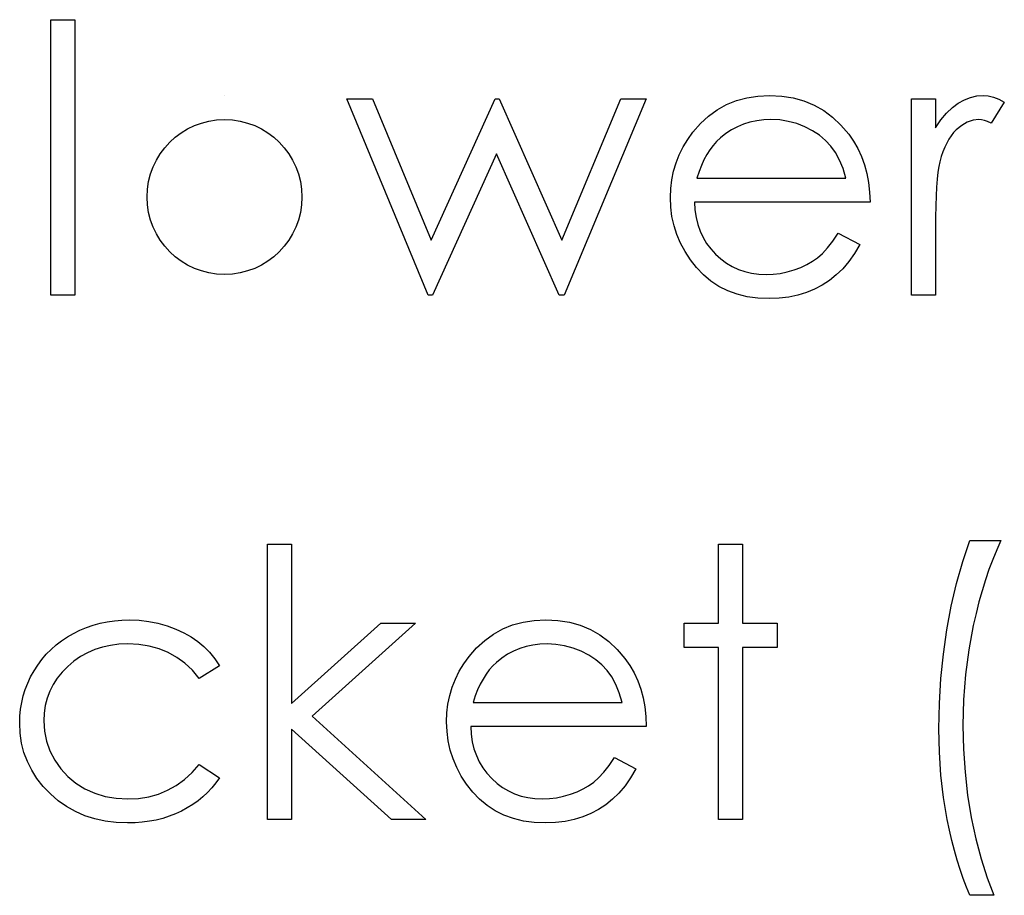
# Model space of a CAD drawing. Header units: inches. Extents: x 1694 to 2505, y -239 to -56.
# Tile 241 of 256: x 1860.594 to 1861.1, y -89.544 to -89.095. Entities that reach past the tile are written whole.
import ezdxf

# ---------------------------------------------------------------- set-up
doc = ezdxf.new("R2010")
doc.units = ezdxf.units.IN
doc.header["$LTSCALE"] = 0.5
doc.header["$MEASUREMENT"] = 0

msp = doc.modelspace()

# ---------------------------------------------------------------- linework, layer by layer
at = {"color": 7, "linetype": 'Continuous'}
for p, q in [((1860.610188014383, -89.09501869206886), (1860.62255470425, -89.09501869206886)), ((1860.610188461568, -89.23634717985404), (1860.610188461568, -89.09501869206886)), ((1860.62255470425, -89.09501869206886), (1860.62255470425, -89.23634717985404)), ((1860.699457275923, -89.13388402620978), (1860.699456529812, -89.13388402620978)), ((1860.762116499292, -89.13565063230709), (1860.775393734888, -89.13565063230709)), ((1860.803825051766, -89.23634717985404), (1860.762116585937, -89.13565063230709)), ((1860.775393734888, -89.13565063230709), (1860.805398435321, -89.20808148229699)), ((1860.805398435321, -89.20808148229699), (1860.838273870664, -89.13565063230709)), ((1860.838273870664, -89.13565063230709), (1860.840371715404, -89.13565063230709)), ((1860.840371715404, -89.13565063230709), (1860.872529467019, -89.20808148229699)), ((1860.872529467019, -89.20808148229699), (1860.902810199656, -89.13565063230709)), ((1860.915811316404, -89.13565063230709), (1860.873716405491, -89.23634717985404)), ((1860.902810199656, -89.13565063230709), (1860.915811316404, -89.13565063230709)), ((1860.962046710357, -89.13653393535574), (1860.96742933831, -89.13504336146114)), ((1860.96742933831, -89.13504336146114), (1860.973115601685, -89.13418766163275)), ((1860.973115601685, -89.13418766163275), (1860.979133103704, -89.13388402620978)), ((1860.979133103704, -89.13388402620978), (1860.985316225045, -89.13418766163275)), ((1860.985316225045, -89.13418766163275), (1860.991195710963, -89.13512617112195)), ((1860.991195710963, -89.13512617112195), (1860.996743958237, -89.13667195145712)), ((1861.051839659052, -89.13565063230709), (1861.064206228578, -89.13565063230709)), ((1861.051839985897, -89.23634717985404), (1861.051839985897, -89.13565063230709)), ((1861.064206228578, -89.13565063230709), (1861.064206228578, -89.15047356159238)), ((1861.079029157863, -89.13609228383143), (1861.082231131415, -89.13485013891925)), ((1861.082231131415, -89.13485013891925), (1861.085460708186, -89.13413245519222)), ((1861.085460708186, -89.13413245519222), (1861.088773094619, -89.13388402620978)), ((1861.088773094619, -89.13388402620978), (1861.091340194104, -89.13410485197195)), ((1861.091340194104, -89.13410485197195), (1861.09399010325, -89.13473972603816)), ((1861.09399010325, -89.13473972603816), (1861.096722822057, -89.13581625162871)), ((1861.096722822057, -89.13581625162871), (1861.099538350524, -89.1373344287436)), ((1860.95219236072, -89.14122648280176), (1860.956967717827, -89.13857657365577)), ((1860.956967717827, -89.13857657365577), (1860.962046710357, -89.13653393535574)), ((1860.996743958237, -89.13667195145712), (1861.001960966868, -89.13882500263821)), ((1861.001960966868, -89.13882500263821), (1861.006874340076, -89.14161292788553)), ((1861.069920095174, -89.14291027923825), (1861.072873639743, -89.14006714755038)), ((1861.072873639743, -89.14006714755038), (1861.075909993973, -89.13780368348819)), ((1861.075909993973, -89.13780368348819), (1861.079029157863, -89.13609228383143)), ((1861.099538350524, -89.1373344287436), (1861.092747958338, -89.14804447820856)), ((1860.943607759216, -89.14826530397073), (1860.947748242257, -89.14442845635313)), ((1860.947748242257, -89.14442845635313), (1860.95219236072, -89.14122648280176)), ((1861.006874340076, -89.14161292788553), (1861.011456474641, -89.14503572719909)), ((1861.011456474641, -89.14503572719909), (1861.015734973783, -89.14906579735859)), ((1861.067021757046, -89.14638828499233), (1861.069920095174, -89.14291027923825)), ((1860.939770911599, -89.15265421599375), (1860.943607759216, -89.14826530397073)), ((1860.962543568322, -89.14994910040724), (1860.959507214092, -89.15155008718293)), ((1860.965745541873, -89.14859654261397), (1860.962543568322, -89.14994910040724)), ((1860.969030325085, -89.14757522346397), (1860.965745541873, -89.14859654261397)), ((1860.972480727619, -89.14682993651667), (1860.969030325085, -89.14757522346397)), ((1860.976069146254, -89.14638828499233), (1860.972480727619, -89.14682993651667)), ((1860.979767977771, -89.14625026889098), (1860.976069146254, -89.14638828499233)), ((1860.984294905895, -89.14647109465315), (1860.979767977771, -89.14625026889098)), ((1860.988711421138, -89.14718877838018), (1860.984294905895, -89.14647109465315)), ((1860.993045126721, -89.14834811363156), (1860.988711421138, -89.14718877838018)), ((1860.997240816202, -89.15000430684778), (1860.993045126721, -89.14834811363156)), ((1861.001188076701, -89.15201934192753), (1860.997240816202, -89.15000430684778)), ((1861.015734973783, -89.14906579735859), (1861.019682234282, -89.15370313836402)), ((1861.064206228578, -89.15047356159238), (1861.067021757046, -89.14638828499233)), ((1861.077704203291, -89.14923141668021), (1861.074888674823, -89.15155008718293)), ((1861.080547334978, -89.14757522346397), (1861.077704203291, -89.14923141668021)), ((1861.083473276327, -89.14658150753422), (1861.080547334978, -89.14757522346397)), ((1861.086426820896, -89.14625026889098), (1861.083473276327, -89.14658150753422)), ((1861.087779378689, -89.14636068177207), (1861.086426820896, -89.14625026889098)), ((1861.089297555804, -89.14669192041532), (1861.087779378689, -89.14636068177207)), ((1861.09095374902, -89.147271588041), (1861.089297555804, -89.14669192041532)), ((1861.092747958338, -89.14804447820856), (1861.09095374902, -89.147271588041)), ((1860.937065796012, -89.15640825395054), (1860.939770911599, -89.15265421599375)), ((1860.953820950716, -89.15569057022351), (1860.951888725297, -89.15751238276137)), ((1860.956608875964, -89.15348231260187), (1860.953820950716, -89.15569057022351)), ((1860.959507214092, -89.15155008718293), (1860.956608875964, -89.15348231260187)), ((1861.004721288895, -89.15433801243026), (1861.001188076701, -89.15201934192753)), ((1861.007868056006, -89.15696031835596), (1861.004721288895, -89.15433801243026)), ((1861.019682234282, -89.15370313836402), (1861.022221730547, -89.15731916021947)), ((1861.072266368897, -89.15455883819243), (1861.071107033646, -89.15632544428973)), ((1861.07353611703, -89.15295785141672), (1861.072266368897, -89.15455883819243)), ((1861.074888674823, -89.15155008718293), (1861.07353611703, -89.15295785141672)), ((1860.932704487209, -89.16430277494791), (1860.934691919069, -89.16030030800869)), ((1860.934691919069, -89.16030030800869), (1860.937065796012, -89.15640825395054)), ((1860.95009451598, -89.15955502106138), (1860.948410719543, -89.1617908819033)), ((1860.951888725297, -89.15751238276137), (1860.95009451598, -89.15955502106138)), ((1861.010573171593, -89.15988625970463), (1861.007868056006, -89.15696031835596)), ((1861.012947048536, -89.16319864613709), (1861.010573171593, -89.15988625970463)), ((1861.022221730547, -89.15731916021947), (1861.024402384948, -89.16112840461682)), ((1861.024402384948, -89.16112840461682), (1861.026279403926, -89.16518607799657)), ((1861.068981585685, -89.16043832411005), (1861.068043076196, -89.16275699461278)), ((1861.070002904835, -89.15828527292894), (1861.068981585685, -89.16043832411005)), ((1861.071107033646, -89.15632544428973), (1861.070002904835, -89.15828527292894)), ((1860.838963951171, -89.16391632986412), (1860.806116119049, -89.23634717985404)), ((1860.871149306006, -89.23634717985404), (1860.838963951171, -89.16391632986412)), ((1860.931075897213, -89.1684432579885), (1860.932704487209, -89.16430277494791)), ((1860.946864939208, -89.16424756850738), (1860.945429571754, -89.1669526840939)), ((1860.948410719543, -89.1617908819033), (1860.946864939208, -89.16424756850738)), ((1861.015017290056, -89.1670354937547), (1861.012947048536, -89.16319864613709)), ((1861.026279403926, -89.16518607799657), (1861.027797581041, -89.16943697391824)), ((1861.067187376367, -89.16526888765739), (1861.0664144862, -89.16794640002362)), ((1861.068043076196, -89.16275699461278), (1861.067187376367, -89.16526888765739)), ((1860.929806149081, -89.17272175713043), (1860.931075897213, -89.1684432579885)), ((1860.944104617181, -89.1698510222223), (1860.942917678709, -89.1729425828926)), ((1860.945429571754, -89.1669526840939), (1860.944104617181, -89.1698510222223)), ((1861.016811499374, -89.17139680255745), (1861.015017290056, -89.1670354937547)), ((1861.018273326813, -89.17628257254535), (1861.016811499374, -89.17139680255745)), ((1861.027797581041, -89.16943697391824), (1861.029012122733, -89.17390869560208)), ((1861.065890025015, -89.17034788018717), (1861.06544837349, -89.17330142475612)), ((1861.0664144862, -89.16794640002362), (1861.065890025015, -89.17034788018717)), ((1860.928895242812, -89.17711066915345), (1860.929806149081, -89.17272175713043)), ((1860.942917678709, -89.1729425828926), (1860.941841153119, -89.17628257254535)), ((1860.941841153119, -89.17628257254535), (1861.018274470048, -89.17628257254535)), ((1861.029012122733, -89.17390869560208), (1861.029895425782, -89.17860124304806)), ((1861.06544837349, -89.17330142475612), (1861.065061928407, -89.17680703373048)), ((1860.928370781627, -89.18163759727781), (1860.928895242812, -89.17711066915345)), ((1861.029895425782, -89.17860124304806), (1861.030419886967, -89.18351461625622)), ((1861.064758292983, -89.18086470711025), (1861.064509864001, -89.18544684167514)), ((1861.065061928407, -89.17680703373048), (1861.064758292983, -89.18086470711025)), ((1860.928177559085, -89.18627493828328), (1860.928370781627, -89.18163759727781)), ((1860.928398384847, -89.1912159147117), (1860.928177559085, -89.18627493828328)), ((1861.030419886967, -89.18351461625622), (1861.030640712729, -89.18864881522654)), ((1861.064509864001, -89.18544684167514), (1861.064344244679, -89.19058104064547)), ((1860.929005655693, -89.19604647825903), (1860.928398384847, -89.1912159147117)), ((1861.030640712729, -89.18864881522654), (1860.940543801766, -89.18864881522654)), ((1860.940543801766, -89.18864881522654), (1860.940792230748, -89.1926236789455)), ((1861.064344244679, -89.19058104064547), (1861.064233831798, -89.1962673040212)), ((1860.930054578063, -89.20071142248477), (1860.929005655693, -89.19604647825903)), ((1860.940792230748, -89.1926236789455), (1860.941344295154, -89.19643292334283)), ((1860.941344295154, -89.19643292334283), (1860.942227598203, -89.20004894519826)), ((1861.064233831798, -89.1962673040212), (1861.064206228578, -89.20250563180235)), ((1860.931545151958, -89.20526595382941), (1860.930054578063, -89.20071142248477)), ((1860.942227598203, -89.20004894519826), (1860.943442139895, -89.20347174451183)), ((1860.933422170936, -89.20971007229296), (1860.931545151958, -89.20526595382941)), ((1860.943442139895, -89.20347174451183), (1860.944932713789, -89.20670132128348)), ((1860.944932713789, -89.20670132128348), (1860.946754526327, -89.2097652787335)), ((1861.011539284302, -89.20860594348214), (1861.01435481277, -89.20454827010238)), ((1861.014354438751, -89.20454827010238), (1861.025340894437, -89.21031734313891)), ((1861.064206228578, -89.20250563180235), (1861.064206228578, -89.23634717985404)), ((1860.935713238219, -89.21401617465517), (1860.933422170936, -89.20971007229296)), ((1860.946754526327, -89.2097652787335), (1860.948907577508, -89.21263601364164)), ((1861.008806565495, -89.2120287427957), (1861.011539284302, -89.20860594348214)), ((1861.025340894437, -89.21031734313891), (1861.022635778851, -89.2149270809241)), ((1860.938445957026, -89.21818426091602), (1860.935713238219, -89.21401617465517)), ((1860.948907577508, -89.21263601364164), (1860.951364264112, -89.21534112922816)), ((1860.951364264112, -89.21534112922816), (1860.954069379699, -89.21777021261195)), ((1861.003672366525, -89.21713533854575), (1861.006184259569, -89.21489947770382)), ((1861.006184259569, -89.21489947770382), (1861.008806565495, -89.2120287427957)), ((1861.022635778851, -89.2149270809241), (1861.019737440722, -89.21906756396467)), ((1860.941592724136, -89.22221433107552), (1860.938445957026, -89.21818426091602)), ((1860.954069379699, -89.21777021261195), (1860.956912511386, -89.2198956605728)), ((1860.956912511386, -89.2198956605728), (1860.959921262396, -89.22168986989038)), ((1860.959921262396, -89.22168986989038), (1860.963095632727, -89.22315284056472)), ((1860.995115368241, -89.22213152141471), (1860.998234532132, -89.2206409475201)), ((1860.998234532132, -89.2206409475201), (1861.001077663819, -89.21898475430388)), ((1861.001077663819, -89.21898475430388), (1861.003672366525, -89.21713533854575)), ((1861.019737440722, -89.21906756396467), (1861.016645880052, -89.22276639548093)), ((1860.945098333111, -89.22594076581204), (1860.941592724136, -89.22221433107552)), ((1860.948962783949, -89.2291703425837), (1860.945098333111, -89.22594076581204)), ((1860.963095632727, -89.22315284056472), (1860.96640801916, -89.22428457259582)), ((1860.96640801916, -89.22428457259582), (1860.969886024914, -89.22508506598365)), ((1860.969886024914, -89.22508506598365), (1860.973502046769, -89.22558192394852)), ((1860.973502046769, -89.22558192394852), (1860.977283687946, -89.22574754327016)), ((1860.977283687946, -89.22574754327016), (1860.980982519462, -89.22560952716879)), ((1860.980982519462, -89.22560952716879), (1860.984598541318, -89.22516787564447)), ((1860.984598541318, -89.22516787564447), (1860.988186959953, -89.22442258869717)), ((1860.988186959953, -89.22442258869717), (1860.991720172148, -89.22340126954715)), ((1860.991720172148, -89.22340126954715), (1860.995115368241, -89.22213152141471)), ((1861.013333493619, -89.22596836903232), (1861.009827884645, -89.22875629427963)), ((1861.016645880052, -89.22276639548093), (1861.013333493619, -89.22596836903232)), ((1860.953130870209, -89.23190306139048), (1860.948962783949, -89.2291703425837)), ((1860.957602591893, -89.2341389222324), (1860.953130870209, -89.23190306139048)), ((1861.006129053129, -89.23118537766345), (1861.00218179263, -89.233283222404)), ((1861.009827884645, -89.22875629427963), (1861.006129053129, -89.23118537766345)), ((1860.62255470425, -89.23634717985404), (1860.610188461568, -89.23634717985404)), ((1860.806116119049, -89.23634717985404), (1860.803825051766, -89.23634717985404)), ((1860.873716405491, -89.23634717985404), (1860.871149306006, -89.23634717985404)), ((1860.962433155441, -89.23587792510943), (1860.957602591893, -89.2341389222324)), ((1860.967567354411, -89.2371200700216), (1860.962433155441, -89.23587792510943)), ((1860.973032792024, -89.23786535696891), (1860.967567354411, -89.2371200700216)), ((1860.993652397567, -89.23637478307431), (1860.988987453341, -89.23734089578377)), ((1860.99804130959, -89.23502222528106), (1860.993652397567, -89.23637478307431)), ((1861.00218179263, -89.233283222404), (1860.99804130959, -89.23502222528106)), ((1861.064206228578, -89.23634717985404), (1861.051839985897, -89.23634717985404)), ((1860.978829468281, -89.23811378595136), (1860.973032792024, -89.23786535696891)), ((1860.984046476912, -89.23792056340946), (1860.978829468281, -89.23811378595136)), ((1860.988987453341, -89.23734089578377), (1860.984046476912, -89.23792056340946)), ((1861.078228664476, -89.37304621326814), (1861.081872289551, -89.36228095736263)), ((1861.081871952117, -89.36228095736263), (1861.097771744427, -89.36228095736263)), ((1861.097771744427, -89.36228095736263), (1861.095618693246, -89.36702871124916)), ((1860.721484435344, -89.36404756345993), (1860.73385088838, -89.36404756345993)), ((1860.721484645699, -89.50537605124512), (1860.721484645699, -89.36404756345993)), ((1860.73385088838, -89.36404756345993), (1860.73385088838, -89.44575309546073)), ((1860.952910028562, -89.36404756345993), (1860.965276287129, -89.36404756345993)), ((1860.952910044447, -89.40467950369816), (1860.952910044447, -89.36404756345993)), ((1860.965276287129, -89.36404756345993), (1860.965276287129, -89.40467950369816)), ((1861.095618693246, -89.36702871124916), (1861.093576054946, -89.37199729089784)), ((1861.075026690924, -89.38425312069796), (1861.078228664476, -89.37304621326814)), ((1861.093576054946, -89.37199729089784), (1861.091643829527, -89.37713148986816)), ((1861.091643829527, -89.37713148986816), (1861.089849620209, -89.38245891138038)), ((1861.089849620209, -89.38245891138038), (1861.088110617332, -89.38800715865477)), ((1861.072293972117, -89.3959292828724), (1861.075026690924, -89.38425312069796)), ((1861.088110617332, -89.38800715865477), (1861.086509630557, -89.39374862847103)), ((1861.086509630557, -89.39374862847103), (1861.085019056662, -89.39965571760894)), ((1861.070030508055, -89.40804709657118), (1861.072293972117, -89.3959292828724)), ((1860.639144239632, -89.40387901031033), (1860.642870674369, -89.40335454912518)), ((1860.642870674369, -89.40335454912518), (1860.646707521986, -89.40302331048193)), ((1860.646707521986, -89.40302331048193), (1860.650654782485, -89.40291289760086)), ((1860.650654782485, -89.40291289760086), (1860.655595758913, -89.40310612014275)), ((1860.655595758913, -89.40310612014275), (1860.660481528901, -89.40368578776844)), ((1860.660481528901, -89.40368578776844), (1860.665256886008, -89.40462429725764)), ((1860.852599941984, -89.40407223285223), (1860.85828620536, -89.40321653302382)), ((1860.85828620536, -89.40321653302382), (1860.864303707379, -89.40291289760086)), ((1860.864303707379, -89.40291289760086), (1860.87048682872, -89.40321653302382)), ((1860.87048682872, -89.40321653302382), (1860.876366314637, -89.40415504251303)), ((1861.085019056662, -89.39965571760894), (1861.083638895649, -89.40578363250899)), ((1860.621864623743, -89.40984130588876), (1860.625121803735, -89.4082127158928)), ((1860.625121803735, -89.4082127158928), (1860.628489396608, -89.40680495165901)), ((1860.628489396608, -89.40680495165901), (1860.631939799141, -89.40561801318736)), ((1860.631939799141, -89.40561801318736), (1860.635500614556, -89.4046519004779)), ((1860.635500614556, -89.4046519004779), (1860.639144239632, -89.40387901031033)), ((1860.665256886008, -89.40462429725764), (1860.669949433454, -89.40597685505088)), ((1860.669949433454, -89.40597685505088), (1860.674421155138, -89.40763304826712)), ((1860.674421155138, -89.40763304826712), (1860.678561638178, -89.40951006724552)), ((1860.73385088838, -89.44575309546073), (1860.779672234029, -89.40467950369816)), ((1860.797448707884, -89.40467950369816), (1860.744284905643, -89.45237786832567)), ((1860.779672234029, -89.40467950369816), (1860.797448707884, -89.40467950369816)), ((1860.837362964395, -89.41025535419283), (1860.842138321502, -89.40760544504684)), ((1860.842138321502, -89.40760544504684), (1860.847217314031, -89.40556280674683)), ((1860.847217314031, -89.40556280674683), (1860.852599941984, -89.40407223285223)), ((1860.876366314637, -89.40415504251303), (1860.881914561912, -89.40570082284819)), ((1860.881914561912, -89.40570082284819), (1860.887131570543, -89.40785387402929)), ((1860.887131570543, -89.40785387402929), (1860.892044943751, -89.41064179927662)), ((1860.935243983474, -89.41704574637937), (1860.935243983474, -89.40467950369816)), ((1860.935243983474, -89.40467950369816), (1860.952910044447, -89.40467950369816)), ((1860.965276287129, -89.40467950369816), (1860.982942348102, -89.40467950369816)), ((1860.982942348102, -89.40467950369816), (1860.982942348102, -89.41704574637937)), ((1861.068263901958, -89.4204961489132), (1861.070030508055, -89.40804709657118)), ((1861.083638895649, -89.40578363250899), (1861.081320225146, -89.41831549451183)), ((1860.612976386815, -89.4158036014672), (1860.615764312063, -89.41365055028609)), ((1860.615764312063, -89.41365055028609), (1860.618745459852, -89.41166311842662)), ((1860.618745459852, -89.41166311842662), (1860.621864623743, -89.40984130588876)), ((1860.678561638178, -89.40951006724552), (1860.682315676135, -89.41163551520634)), ((1860.682315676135, -89.41163551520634), (1860.685738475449, -89.41398178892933)), ((1860.828778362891, -89.4172941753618), (1860.832918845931, -89.4134573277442)), ((1860.832918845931, -89.4134573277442), (1860.837362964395, -89.41025535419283)), ((1860.892044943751, -89.41064179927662), (1860.896627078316, -89.41406459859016)), ((1860.607924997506, -89.42060656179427), (1860.61038168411, -89.41812227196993)), ((1860.61038168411, -89.41812227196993), (1860.612976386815, -89.4158036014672)), ((1860.63276789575, -89.4181498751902), (1860.629013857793, -89.41977846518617)), ((1860.636715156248, -89.41690773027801), (1860.63276789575, -89.4181498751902)), ((1860.640855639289, -89.41599682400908), (1860.636715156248, -89.41690773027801)), ((1860.645216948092, -89.41547236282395), (1860.640855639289, -89.41599682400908)), ((1860.649743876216, -89.41527914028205), (1860.645216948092, -89.41547236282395)), ((1860.655402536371, -89.41555517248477), (1860.649743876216, -89.41527914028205)), ((1860.660729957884, -89.41638326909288), (1860.655402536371, -89.41555517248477)), ((1860.665781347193, -89.41776343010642), (1860.660729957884, -89.41638326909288)), ((1860.67052910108, -89.41969565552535), (1860.665781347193, -89.41776343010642)), ((1860.685738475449, -89.41398178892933), (1860.688857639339, -89.41660409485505)), ((1860.688857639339, -89.41660409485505), (1860.691728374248, -89.419557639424)), ((1860.824941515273, -89.42168308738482), (1860.828778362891, -89.4172941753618)), ((1860.847714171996, -89.41897797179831), (1860.844677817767, -89.420578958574)), ((1860.850916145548, -89.41762541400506), (1860.847714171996, -89.41897797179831)), ((1860.85420092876, -89.41660409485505), (1860.850916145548, -89.41762541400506)), ((1860.857651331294, -89.41585880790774), (1860.85420092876, -89.41660409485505)), ((1860.861239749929, -89.41541715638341), (1860.857651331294, -89.41585880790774)), ((1860.864938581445, -89.41527914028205), (1860.861239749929, -89.41541715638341)), ((1860.869465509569, -89.41549996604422), (1860.864938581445, -89.41527914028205)), ((1860.873882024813, -89.41621764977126), (1860.869465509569, -89.41549996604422)), ((1860.878215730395, -89.41737698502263), (1860.873882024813, -89.41621764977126)), ((1860.882411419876, -89.41903317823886), (1860.878215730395, -89.41737698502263)), ((1860.896627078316, -89.41406459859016), (1860.900905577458, -89.41809466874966)), ((1860.900905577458, -89.41809466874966), (1860.904852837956, -89.42273200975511)), ((1860.952910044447, -89.41704574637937), (1860.935243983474, -89.41704574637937)), ((1860.952910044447, -89.50537605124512), (1860.952910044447, -89.41704574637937)), ((1860.982942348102, -89.41704574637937), (1860.965276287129, -89.41704574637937)), ((1860.965276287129, -89.41704574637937), (1860.965276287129, -89.50537605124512)), ((1861.081320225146, -89.41831549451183), (1861.07966403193, -89.43101297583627)), ((1860.603563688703, -89.42609960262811), (1860.605661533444, -89.42328407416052)), ((1860.605661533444, -89.42328407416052), (1860.607924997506, -89.42060656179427)), ((1860.625453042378, -89.42176589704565), (1860.622085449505, -89.42408456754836)), ((1860.629013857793, -89.41977846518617), (1860.625453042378, -89.42176589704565)), ((1860.674945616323, -89.4221799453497), (1860.67052910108, -89.41969565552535)), ((1860.679058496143, -89.42521629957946), (1860.674945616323, -89.4221799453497)), ((1860.691728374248, -89.419557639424), (1860.694378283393, -89.42287002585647)), ((1860.694378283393, -89.42287002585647), (1860.696752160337, -89.42651365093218)), ((1860.822236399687, -89.42543712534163), (1860.824941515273, -89.42168308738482)), ((1860.841779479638, -89.42251118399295), (1860.838991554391, -89.42471944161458)), ((1860.844677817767, -89.420578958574), (1860.841779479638, -89.42251118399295)), ((1860.886358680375, -89.42104821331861), (1860.882411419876, -89.41903317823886)), ((1860.88989189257, -89.42336688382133), (1860.886358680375, -89.42104821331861)), ((1860.893038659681, -89.42598918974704), (1860.88989189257, -89.42336688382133)), ((1860.904852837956, -89.42273200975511), (1860.907392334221, -89.42634803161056)), ((1861.066994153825, -89.43308321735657), (1861.068263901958, -89.4204961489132)), ((1860.599920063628, -89.43222751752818), (1860.601631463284, -89.4291083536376)), ((1860.601631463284, -89.4291083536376), (1860.603563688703, -89.42609960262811)), ((1860.618911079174, -89.42678968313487), (1860.616040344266, -89.42974322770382)), ((1860.622085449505, -89.42408456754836), (1860.618911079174, -89.42678968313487)), ((1860.682895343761, -89.42880471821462), (1860.679058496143, -89.42521629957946)), ((1860.686400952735, -89.43294520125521), (1860.682895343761, -89.42880471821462)), ((1860.696750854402, -89.42651365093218), (1860.686400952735, -89.43294520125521)), ((1860.819862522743, -89.42932917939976), (1860.822236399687, -89.42543712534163)), ((1860.835265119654, -89.42858389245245), (1860.833581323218, -89.43081975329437)), ((1860.837059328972, -89.42654125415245), (1860.835265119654, -89.42858389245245)), ((1860.838991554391, -89.42471944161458), (1860.837059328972, -89.42654125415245)), ((1860.895743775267, -89.4289151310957), (1860.893038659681, -89.42598918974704)), ((1860.89811765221, -89.43222751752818), (1860.895743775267, -89.4289151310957)), ((1860.907392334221, -89.42634803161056), (1860.909572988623, -89.43015727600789)), ((1860.598429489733, -89.43540188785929), (1860.599920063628, -89.43222751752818)), ((1860.613556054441, -89.4328623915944), (1860.61143060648, -89.43611957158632)), ((1860.616040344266, -89.42974322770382), (1860.613556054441, -89.4328623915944)), ((1860.816246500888, -89.43747212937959), (1860.817875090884, -89.433331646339)), ((1860.817875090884, -89.433331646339), (1860.819862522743, -89.42932917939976)), ((1860.832035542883, -89.43327643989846), (1860.830600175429, -89.43598155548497)), ((1860.833581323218, -89.43081975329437), (1860.832035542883, -89.43327643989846)), ((1860.900187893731, -89.43606436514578), (1860.89811765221, -89.43222751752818)), ((1860.909572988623, -89.43015727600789), (1860.911450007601, -89.43421494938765)), ((1861.066221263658, -89.4458911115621), (1861.066994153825, -89.43308321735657)), ((1861.07966403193, -89.43101297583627), (1861.078670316, -89.44395888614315)), ((1860.596138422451, -89.44197145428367), (1860.597159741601, -89.4386590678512)), ((1860.597159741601, -89.4386590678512), (1860.598429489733, -89.43540188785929)), ((1860.61143060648, -89.43611957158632), (1860.609719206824, -89.43954237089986)), ((1860.814976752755, -89.4417506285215), (1860.816246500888, -89.43747212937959)), ((1860.829275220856, -89.43887989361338), (1860.828088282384, -89.44197145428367)), ((1860.830600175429, -89.43598155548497), (1860.829275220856, -89.43887989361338)), ((1860.901982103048, -89.44042567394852), (1860.900187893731, -89.43606436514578)), ((1860.911450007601, -89.43421494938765), (1860.912968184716, -89.43846584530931)), ((1860.912968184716, -89.43846584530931), (1860.914182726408, -89.44293756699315)), ((1860.595310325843, -89.4453390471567), (1860.596138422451, -89.44197145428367)), ((1860.60836664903, -89.44310318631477), (1860.607428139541, -89.4468296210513)), ((1860.609719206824, -89.43954237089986), (1860.60836664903, -89.44310318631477)), ((1860.814065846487, -89.44613954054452), (1860.814976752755, -89.4417506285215)), ((1860.828088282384, -89.44197145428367), (1860.827011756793, -89.44531144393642)), ((1860.903442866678, -89.44531144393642), (1860.901982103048, -89.44042567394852)), ((1860.914182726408, -89.44293756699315), (1860.915066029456, -89.44763011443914)), ((1861.078670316, -89.44395888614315), (1861.078339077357, -89.45707041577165)), ((1860.594399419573, -89.45229505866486), (1860.594758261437, -89.44878944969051)), ((1860.594758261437, -89.44878944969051), (1860.595310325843, -89.4453390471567)), ((1860.607428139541, -89.4468296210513), (1860.606848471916, -89.45072167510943)), ((1860.813541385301, -89.4506664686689), (1860.814065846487, -89.44613954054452)), ((1860.827011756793, -89.44531144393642), (1860.903445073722, -89.44531144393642)), ((1860.915066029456, -89.44763011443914), (1860.915590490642, -89.45254348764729)), ((1861.065972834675, -89.45883702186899), (1861.066221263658, -89.4458911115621)), ((1860.594289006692, -89.45585587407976), (1860.594399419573, -89.45229505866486)), ((1860.606848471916, -89.45072167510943), (1860.606655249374, -89.45475174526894)), ((1860.744284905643, -89.45237786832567), (1860.802748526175, -89.50537605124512)), ((1860.813348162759, -89.45530380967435), (1860.813541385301, -89.4506664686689)), ((1860.915590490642, -89.45254348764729), (1860.915811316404, -89.45767768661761)), ((1860.594537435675, -89.46110048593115), (1860.594289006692, -89.45585587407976)), ((1860.606655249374, -89.45475174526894), (1860.607014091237, -89.4600239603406)), ((1860.784999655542, -89.50537605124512), (1860.73385088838, -89.45897503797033)), ((1860.73385088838, -89.45897503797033), (1860.73385088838, -89.50537605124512)), ((1860.813568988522, -89.46024478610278), (1860.813348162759, -89.45530380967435)), ((1860.915811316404, -89.45767768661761), (1860.825714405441, -89.45767768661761)), ((1860.825714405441, -89.45767768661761), (1860.825962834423, -89.46165255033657)), ((1861.066248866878, -89.47081681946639), (1861.065972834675, -89.45883702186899)), ((1861.078339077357, -89.45707041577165), (1861.078615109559, -89.46918822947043)), ((1860.595282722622, -89.46615187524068), (1860.594537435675, -89.46110048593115)), ((1860.607014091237, -89.4600239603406), (1860.608063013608, -89.46513055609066)), ((1860.814176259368, -89.46507534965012), (1860.813568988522, -89.46024478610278)), ((1860.825962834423, -89.46165255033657), (1860.826514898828, -89.4654617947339)), ((1860.596497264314, -89.47098243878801), (1860.595282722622, -89.46615187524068)), ((1860.608063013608, -89.46513055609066), (1860.609829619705, -89.47009913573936)), ((1860.815225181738, -89.46974029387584), (1860.814176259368, -89.46507534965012)), ((1860.826514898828, -89.4654617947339), (1860.827398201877, -89.46907781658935)), ((1860.827398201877, -89.46907781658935), (1860.828612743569, -89.4725006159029)), ((1861.078615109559, -89.46918822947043), (1861.079387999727, -89.48111282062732)), ((1860.598236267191, -89.47564738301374), (1860.596497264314, -89.47098243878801)), ((1860.609829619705, -89.47009913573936), (1860.612286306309, -89.47490209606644)), ((1860.816715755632, -89.47429482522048), (1860.815225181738, -89.46974029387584)), ((1860.818592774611, -89.47873894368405), (1860.816715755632, -89.47429482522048)), ((1860.828612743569, -89.4725006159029), (1860.830103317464, -89.47573019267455)), ((1860.896709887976, -89.47763481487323), (1860.899525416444, -89.47357714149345)), ((1860.899523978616, -89.47357714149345), (1860.910511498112, -89.47934621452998)), ((1861.067049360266, -89.48257579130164), (1861.066248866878, -89.47081681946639)), ((1860.600444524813, -89.48009150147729), (1860.598236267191, -89.47564738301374)), ((1860.612286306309, -89.47490209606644), (1860.615377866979, -89.47934621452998)), ((1860.615377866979, -89.47934621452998), (1860.618993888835, -89.48329347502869)), ((1860.682729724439, -89.48125083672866), (1860.686400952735, -89.47711035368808)), ((1860.686400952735, -89.47711035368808), (1860.696752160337, -89.48390074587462)), ((1860.820883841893, -89.48304504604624), (1860.818592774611, -89.47873894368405)), ((1860.830103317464, -89.47573019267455), (1860.831925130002, -89.47879415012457)), ((1860.831925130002, -89.47879415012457), (1860.834078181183, -89.48166488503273)), ((1860.89397716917, -89.48105761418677), (1860.896709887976, -89.47763481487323)), ((1860.910511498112, -89.47934621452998), (1860.907806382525, -89.48395595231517)), ((1860.603149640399, -89.48431479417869), (1860.600444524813, -89.48009150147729)), ((1860.60632401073, -89.48837246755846), (1860.603149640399, -89.48431479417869)), ((1860.618993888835, -89.48329347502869), (1860.623106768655, -89.48668867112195)), ((1860.67878246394, -89.48483925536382), (1860.682729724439, -89.48125083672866)), ((1860.696752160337, -89.48390074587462), (1860.694875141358, -89.48657825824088)), ((1860.8236165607, -89.48721313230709), (1860.820883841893, -89.48304504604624)), ((1860.834078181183, -89.48166488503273), (1860.836534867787, -89.48437000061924)), ((1860.836534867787, -89.48437000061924), (1860.839239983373, -89.48679908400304)), ((1860.888842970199, -89.48616420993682), (1860.891354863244, -89.4839283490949)), ((1860.891354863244, -89.4839283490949), (1860.89397716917, -89.48105761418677)), ((1860.907806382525, -89.48395595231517), (1860.904908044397, -89.48809643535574)), ((1861.068401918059, -89.49411393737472), (1861.067049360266, -89.48257579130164)), ((1861.079387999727, -89.48111282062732), (1861.0807129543, -89.49278898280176)), ((1860.610022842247, -89.49220931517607), (1860.60632401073, -89.48837246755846)), ((1860.623106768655, -89.48668867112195), (1860.627771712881, -89.48955940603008)), ((1860.627771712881, -89.48955940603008), (1860.63285070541, -89.49185047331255)), ((1860.670170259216, -89.49035989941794), (1860.67461437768, -89.48787560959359)), ((1860.67461437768, -89.48787560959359), (1860.67878246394, -89.48483925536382)), ((1860.692832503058, -89.48911775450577), (1860.690624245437, -89.49149163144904)), ((1860.694875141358, -89.48657825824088), (1860.692832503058, -89.48911775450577)), ((1860.826763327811, -89.49124320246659), (1860.8236165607, -89.48721313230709)), ((1860.839239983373, -89.48679908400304), (1860.842083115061, -89.48892453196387)), ((1860.842083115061, -89.48892453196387), (1860.845091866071, -89.49071874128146)), ((1860.880285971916, -89.49116039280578), (1860.883405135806, -89.48966981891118)), ((1860.883405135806, -89.48966981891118), (1860.886248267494, -89.48801362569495)), ((1860.886248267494, -89.48801362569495), (1860.888842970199, -89.48616420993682)), ((1860.904908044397, -89.48809643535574), (1860.901816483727, -89.491795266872)), ((1860.614080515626, -89.49571492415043), (1860.610022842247, -89.49220931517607)), ((1860.63285070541, -89.49185047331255), (1860.638205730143, -89.49347906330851)), ((1860.638205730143, -89.49347906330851), (1860.643864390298, -89.49444517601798)), ((1860.643864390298, -89.49444517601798), (1860.649826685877, -89.49477641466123)), ((1860.649826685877, -89.49477641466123), (1860.65529212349, -89.49450038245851)), ((1860.65529212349, -89.49450038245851), (1860.660509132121, -89.49367228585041)), ((1860.660509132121, -89.49367228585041), (1860.66545010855, -89.49229212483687)), ((1860.66545010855, -89.49229212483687), (1860.670170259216, -89.49035989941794)), ((1860.688277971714, -89.49369988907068), (1860.685793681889, -89.49577013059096)), ((1860.690624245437, -89.49149163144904), (1860.688277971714, -89.49369988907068)), ((1860.830268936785, -89.49496963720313), (1860.826763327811, -89.49124320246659)), ((1860.845091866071, -89.49071874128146), (1860.848266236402, -89.4921817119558)), ((1860.848266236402, -89.4921817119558), (1860.851578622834, -89.49331344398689)), ((1860.851578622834, -89.49331344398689), (1860.855056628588, -89.49411393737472)), ((1860.855056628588, -89.49411393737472), (1860.858672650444, -89.49461079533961)), ((1860.858672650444, -89.49461079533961), (1860.862454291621, -89.49477641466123)), ((1860.862454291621, -89.49477641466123), (1860.866153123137, -89.49463839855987)), ((1860.866153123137, -89.49463839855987), (1860.869769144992, -89.49419674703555)), ((1860.869769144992, -89.49419674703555), (1860.873357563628, -89.49345146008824)), ((1860.873357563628, -89.49345146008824), (1860.876890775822, -89.49243014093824)), ((1860.876890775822, -89.49243014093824), (1860.880285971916, -89.49116039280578)), ((1860.901816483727, -89.491795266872), (1860.898504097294, -89.49499724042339)), ((1861.070278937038, -89.50540365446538), (1861.068401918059, -89.49411393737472)), ((1861.0807129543, -89.49278898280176), (1861.082562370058, -89.5042719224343)), ((1860.618386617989, -89.49875127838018), (1860.614080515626, -89.49571492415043)), ((1860.622968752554, -89.50131837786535), (1860.618386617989, -89.49875127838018)), ((1860.680300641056, -89.49944135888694), (1860.677347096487, -89.50104234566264)), ((1860.683116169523, -89.49767475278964), (1860.680300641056, -89.49944135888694)), ((1860.685793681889, -89.49577013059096), (1860.683116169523, -89.49767475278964)), ((1860.834133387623, -89.49819921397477), (1860.830268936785, -89.49496963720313)), ((1860.838301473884, -89.50093193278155), (1860.834133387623, -89.49819921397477)), ((1860.89499848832, -89.4977851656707), (1860.891299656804, -89.50021424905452)), ((1860.898504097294, -89.49499724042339), (1860.89499848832, -89.4977851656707)), ((1860.627799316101, -89.5034162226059), (1860.622968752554, -89.50131837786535)), ((1860.632878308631, -89.50504481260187), (1860.627799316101, -89.5034162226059)), ((1860.667768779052, -89.50476878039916), (1860.664345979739, -89.50562448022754)), ((1860.671053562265, -89.50371985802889), (1860.667768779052, -89.50476878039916)), ((1860.674255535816, -89.50247771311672), (1860.671053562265, -89.50371985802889)), ((1860.677347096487, -89.50104234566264), (1860.674255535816, -89.50247771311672)), ((1860.842773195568, -89.50316779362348), (1860.838301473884, -89.50093193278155)), ((1860.847603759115, -89.5049067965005), (1860.842773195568, -89.50316779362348)), ((1860.852737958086, -89.50614894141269), (1860.847603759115, -89.5049067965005)), ((1860.883211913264, -89.50405109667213), (1860.878823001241, -89.50540365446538)), ((1860.887352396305, -89.50231209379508), (1860.883211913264, -89.50405109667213)), ((1860.891299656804, -89.50021424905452), (1860.887352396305, -89.50231209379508)), ((1861.082562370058, -89.5042719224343), (1861.084881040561, -89.51528560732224)), ((1860.638205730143, -89.50620414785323), (1860.632878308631, -89.50504481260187)), ((1860.643781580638, -89.50692183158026), (1860.638205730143, -89.50620414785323)), ((1860.649633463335, -89.50714265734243), (1860.643781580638, -89.50692183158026)), ((1860.653470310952, -89.50705984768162), (1860.649633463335, -89.50714265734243)), ((1860.657196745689, -89.50675621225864), (1860.653470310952, -89.50705984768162)), ((1860.660840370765, -89.50628695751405), (1860.657196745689, -89.50675621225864)), ((1860.664345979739, -89.50562448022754), (1860.660840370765, -89.50628695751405)), ((1860.73385088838, -89.50537605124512), (1860.721484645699, -89.50537605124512)), ((1860.802748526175, -89.50537605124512), (1860.784999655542, -89.50537605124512)), ((1860.858203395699, -89.50689422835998), (1860.852737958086, -89.50614894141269)), ((1860.864000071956, -89.50714265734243), (1860.858203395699, -89.50689422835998)), ((1860.869217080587, -89.50694943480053), (1860.864000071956, -89.50714265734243)), ((1860.874158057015, -89.50636976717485), (1860.869217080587, -89.50694943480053)), ((1860.878823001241, -89.50540365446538), (1860.874158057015, -89.50636976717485)), ((1860.965276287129, -89.50537605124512), (1860.952910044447, -89.50537605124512)), ((1861.071410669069, -89.51089669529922), (1861.070278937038, -89.50540365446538)), ((1861.072625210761, -89.51619651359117), (1861.071410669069, -89.51089669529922)), ((1861.073950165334, -89.52133071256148), (1861.072625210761, -89.51619651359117)), ((1861.084881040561, -89.51528560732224), (1861.087613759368, -89.52560921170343)), ((1861.075357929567, -89.52627168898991), (1861.073950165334, -89.52133071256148)), ((1861.076848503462, -89.53104704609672), (1861.075357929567, -89.52627168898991)), ((1861.087613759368, -89.52560921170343), (1861.090732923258, -89.53527033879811)), ((1861.078421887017, -89.53562918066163), (1861.076848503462, -89.53104704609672)), ((1861.080105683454, -89.54001809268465), (1861.078421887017, -89.53562918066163)), ((1861.081872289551, -89.54424138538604), (1861.080105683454, -89.54001809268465)), ((1861.090732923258, -89.53527033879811), (1861.094238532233, -89.54424138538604)), ((1861.094238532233, -89.54424138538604), (1861.081872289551, -89.54424138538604))]:
    msp.add_line(p, q, dxfattribs=at)
msp.add_arc((1860.699401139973, -89.18599109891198), 0.03974083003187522, 90.00134010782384, 89.99865989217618, dxfattribs=at)

doc.saveas('drawing.dxf')
